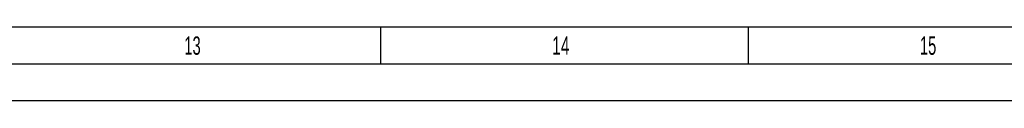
# Model space of a CAD drawing. Header units: millimetres. Extents: x 0 to 1189, y 0 to 841.
# Tile 44 of 82: x 595 to 729, y 0 to 10. Entities that reach past the tile are written whole.
import ezdxf

# ---------------------------------------------------------------- set-up
doc = ezdxf.new("R2010")
doc.units = ezdxf.units.MM
doc.header["$LTSCALE"] = 65.395
doc.layers.get('0').update_dxf_attribs({"linetype": 'CONTINUOUS'})
doc.styles.add('TEXTSTYLE_2', font='txt')

msp = doc.modelspace()

# ---------------------------------------------------------------- linework, layer by layer
at = {"color": 5, "linetype": 'Continuous'}
for p, q in [((1179, 10), (10, 10)), ((644.5, 5), (644.5, 10)), ((694.5, 5), (694.5, 10)), ((1189, 0), (0, 0))]:
    msp.add_line(p, q, dxfattribs=at)
at = {"color": 6, "linetype": 'Continuous'}
msp.add_line((1184, 5), (5, 5), dxfattribs=at)

# ---------------------------------------------------------------- texts
at = {"color": 5, "linetype": 'Continuous', "style": 'TEXTSTYLE_2'}
for s, width, p in [('13', 0.595238, (617.806, 6.248)), ('14', 0.630952, (667.806, 6.248)), ('15', 0.595238, (717.806, 6.248))]:
    msp.add_text(s, height=2.50001, dxfattribs=dict(at, width=width)).set_placement(p)

doc.saveas('drawing.dxf')
